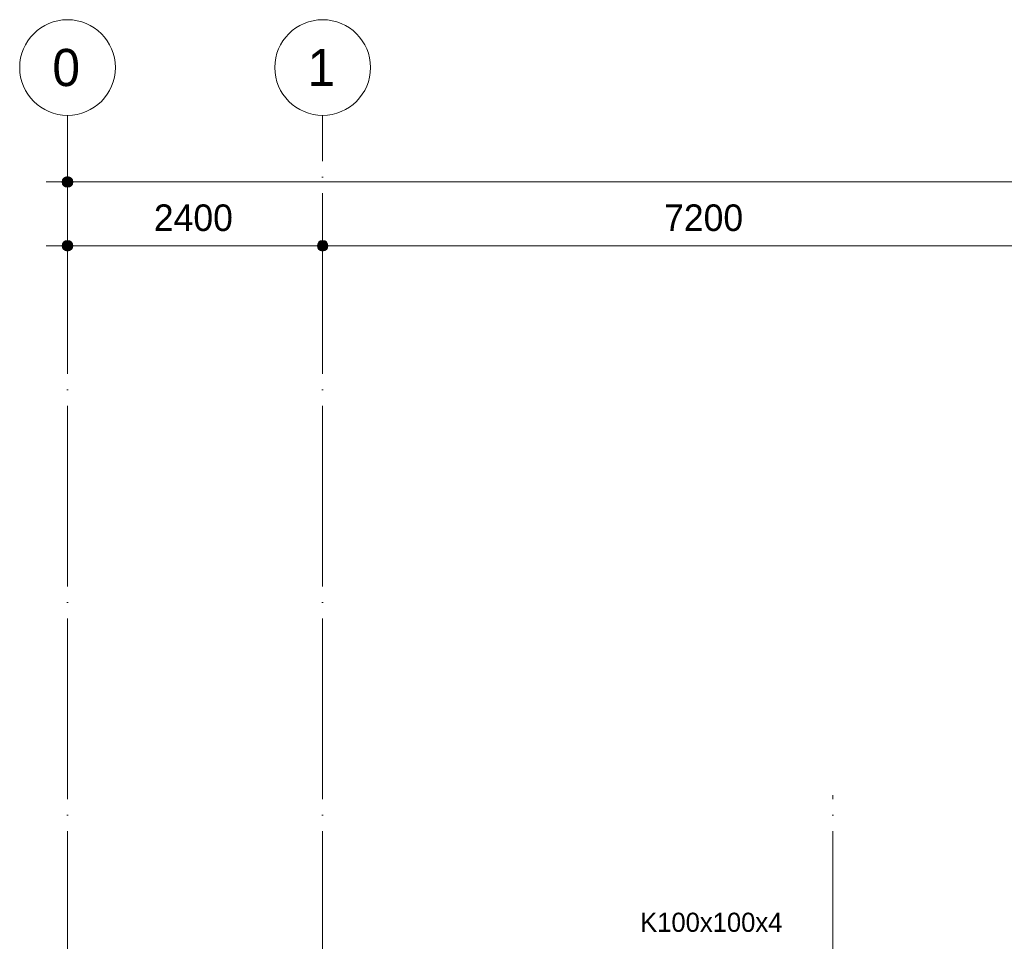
# Model space of a CAD drawing. Header units: millimetres. Extents: x -2900 to 56100, y -900 to 49332.
# Tile 20 of 35: x 2150 to 11412, y 40666 to 49332. Entities that reach past the tile are written whole.
import ezdxf

# ---------------------------------------------------------------- set-up
doc = ezdxf.new("R2010")
doc.units = ezdxf.units.MM
doc.linetypes.add('WSP_stramienlijn', pattern=[2000, 1700, -150, 0, -150])
for name, color, linetype, lineweight in [('00_maatvoering', 8, 'Continuous', 13), ('00_maatvoering-100', 8, 'Continuous', 13), ('07_stramien', 4, 'Continuous', 13), ('28_hoofddraagconstructies - tags', 7, 'Continuous', 18)]:
    doc.layers.add(name, color=color, linetype=linetype, lineweight=lineweight)
doc.styles.add('Revittext', font='txt', dxfattribs={"height": 350})
doc.styles.add('Revittext_1', font='txt', dxfattribs={"height": 250})
doc.styles.add('Revittext_I', font='txt', dxfattribs={"height": 180})
doc.dimstyles.new('WSP_25_-_transparant', dxfattribs={"dimscale": 304.8, "dimtxt": 252.223969, "dimasz": 1.312336, "dimexe": 0.656168, "dimexo": 0.0625, "dimgap": 0.213255, "dimtad": 1, "dimdec": 0, "dimzin": 0, "dimdsep": 46, "dimtxsty": 'Revittext_1', "dimblk1": 'DOTSMALL', "dimblk2": 'DOTSMALL', "dimsah": 1, "dimcen": 0.09, "dimdle": 0.656168, "dimazin": 0, "dimtfac": 1, "dimtdec": 4, "dimtix": 1, "dimtmove": 0, "dimatfit": 3, "dimfxl": 0.656168, "dimfxlon": 1, "dimtvp": 1, "dimtolj": 1, "dimtzin": 0, "dimarcsym": 2})

# ---------------------------------------------------------------- blocks, each defined once
blk = doc.blocks.new('Grid - Stramienbol 9_0mm-3500-beg gr - plot - 100')
at = {"layer": '07_stramien'}
blk.add_circle((0, 0), 4.5, dxfattribs=at)
blk = doc.blocks.new('DIMBLOCK1-beg gr - plot - 100')
at = {"layer": '00_maatvoering-100'}
h = blk.add_hatch(color=256, dxfattribs=at)
edge = h.paths.add_edge_path()
edge.add_arc((2600, 47806.5), 50, 0, 360)
h = blk.add_hatch(color=256, dxfattribs=at)
edge = h.paths.add_edge_path()
edge.add_arc((29000, 47806.5), 50, 0, 360)
for p, q in [((2600, 48006.5), (2600, 47606.5)), ((2600, 47806.5), (2600, 48006.5)), ((29000, 48006.5), (29000, 47606.5)), ((29000, 47806.5), (29000, 48006.5)), ((2400, 47806.5), (29000, 47806.5))]:
    blk.add_line(p, q, dxfattribs=at)
for centre in [(2600, 47806.5), (29000, 47806.5)]:
    blk.add_circle(centre, 50, dxfattribs=at)
at = {"layer": '00_maatvoering-100', "color": 0, "insert": (15315, 48195.3), "char_height": 250, "width": 1164.111, "attachment_point": 1, "line_spacing_factor": 0.931288, "style": 'Revittext_1'}
blk.add_mtext('26400', dxfattribs=at)
blk = doc.blocks.new('_DotSmall')
at = {"color": 0, "linetype": 'ByBlock', "const_width": 0.5}
blk.add_lwpolyline([(-0.0625, 0, 1), (0.0625, 0, 1)], format="xyb", close=True, dxfattribs=at)
blk = doc.blocks.new('DIMBLOCK4-beg gr - plot - 100')
at = {"layer": '00_maatvoering-100'}
h = blk.add_hatch(color=256, dxfattribs=at)
edge = h.paths.add_edge_path()
edge.add_arc((2600, 47206.5), 50, 0, 360)
h = blk.add_hatch(color=256, dxfattribs=at)
edge = h.paths.add_edge_path()
edge.add_arc((5000, 47206.5), 50, 0, 360)
for p, q in [((2600, 47406.5), (2600, 47006.5)), ((2600, 47206.5), (2600, 47406.5)), ((5000, 47406.5), (5000, 47006.5)), ((5000, 47206.5), (5000, 47406.5)), ((2400, 47206.5), (5000, 47206.5))]:
    blk.add_line(p, q, dxfattribs=at)
for centre in [(2600, 47206.5), (5000, 47206.5)]:
    blk.add_circle(centre, 50, dxfattribs=at)
at = {"layer": '00_maatvoering-100', "color": 0, "insert": (3412, 47595.3), "char_height": 250, "width": 931.288, "attachment_point": 1, "line_spacing_factor": 0.931288, "style": 'Revittext_1'}
blk.add_mtext('2400', dxfattribs=at)
blk = doc.blocks.new('DIMBLOCK5-beg gr - plot - 100')
at = {"layer": '00_maatvoering-100'}
h = blk.add_hatch(color=256, dxfattribs=at)
edge = h.paths.add_edge_path()
edge.add_arc((5000, 47206.5), 50, 0, 360)
h = blk.add_hatch(color=256, dxfattribs=at)
edge = h.paths.add_edge_path()
edge.add_arc((12200, 47206.5), 50, 0, 360)
for p, q in [((5000, 47406.5), (5000, 47006.5)), ((5000, 47206.5), (5000, 47406.5)), ((12200, 47406.5), (12200, 47006.5)), ((12200, 47206.5), (12200, 47406.5)), ((5000, 47206.5), (12200, 47206.5))]:
    blk.add_line(p, q, dxfattribs=at)
for centre in [(5000, 47206.5), (12200, 47206.5)]:
    blk.add_circle(centre, 50, dxfattribs=at)
at = {"layer": '00_maatvoering-100', "color": 0, "insert": (8212, 47595.3), "char_height": 250, "width": 931.288, "attachment_point": 1, "line_spacing_factor": 0.931288, "style": 'Revittext_1'}
blk.add_mtext('7200', dxfattribs=at)

msp = doc.modelspace()

# ---------------------------------------------------------------- linework, layer by layer
at = {"layer": '07_stramien', "linetype": 'WSP_stramienlijn'}
for p, q in [((2600, 0), (2600, 48432.3)), ((5000, 0), (5000, 48432.3)), ((9800, 0), (9800, 42040.5))]:
    msp.add_line(p, q, dxfattribs=at)

# ---------------------------------------------------------------- block references
at = {"layer": '07_stramien', "xscale": 99.99999999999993, "yscale": 99.99999999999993, "zscale": 99.99999999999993}
for p in [(2600, 48882.3), (5000, 48882.3)]:
    msp.add_blockref('Grid - Stramienbol 9_0mm-3500-beg gr - plot - 100', p, dxfattribs=at)

# ---------------------------------------------------------------- texts
at = {"layer": '07_stramien', "char_height": 350, "width": 336.709, "attachment_point": 1, "style": 'Revittext'}
for s, insert in [('0', (2457.4, 49057.9)), ('1', (4857.4, 49057.9))]:
    msp.add_mtext(s, dxfattribs=dict(at, insert=insert))
at = {"layer": '28_hoofddraagconstructies - tags', "lineweight": 13, "insert": (7986.6, 40934.7), "char_height": 180, "width": 1651.476, "attachment_point": 1, "style": 'Revittext_I', "bg_fill": 3, "box_fill_scale": 1.25, "bg_fill_color": 256, "bg_fill_true_color": 13158600, "bg_fill_transparency": 0}
msp.add_mtext('K100x100x4', dxfattribs=at)

# ---------------------------------------------------------------- dimensions: what is measured, and where the dimension line sits
at = {"layer": '00_maatvoering'}
for base, p1, p2, override, picture, middle in [((29000, 47806.5), (2600, 48006.5), (29000, 48006.5), {"dimpost": '<>', "dimfxl": 26400}, 'DIMBLOCK1-beg gr - plot - 100', (15800, 47999.2)), ((5000, 47206.5), (2600, 47406.5), (5000, 47406.5), {"dimpost": '<>', "dimfxl": 2400}, 'DIMBLOCK4-beg gr - plot - 100', (3800, 47399.2)), ((12200, 47206.5), (5000, 47406.5), (12200, 47406.5), {"dimpost": '<>', "dimfxl": 7200}, 'DIMBLOCK5-beg gr - plot - 100', (8600, 47399.2))]:
    dim = msp.add_linear_dim(base=base, p1=p1, p2=p2, dimstyle='WSP_25_-_transparant', override=override, dxfattribs=at)
    dim.commit()
    dim.dimension.update_dxf_attribs({"geometry": picture, "text_midpoint": middle})

doc.saveas('drawing.dxf')
